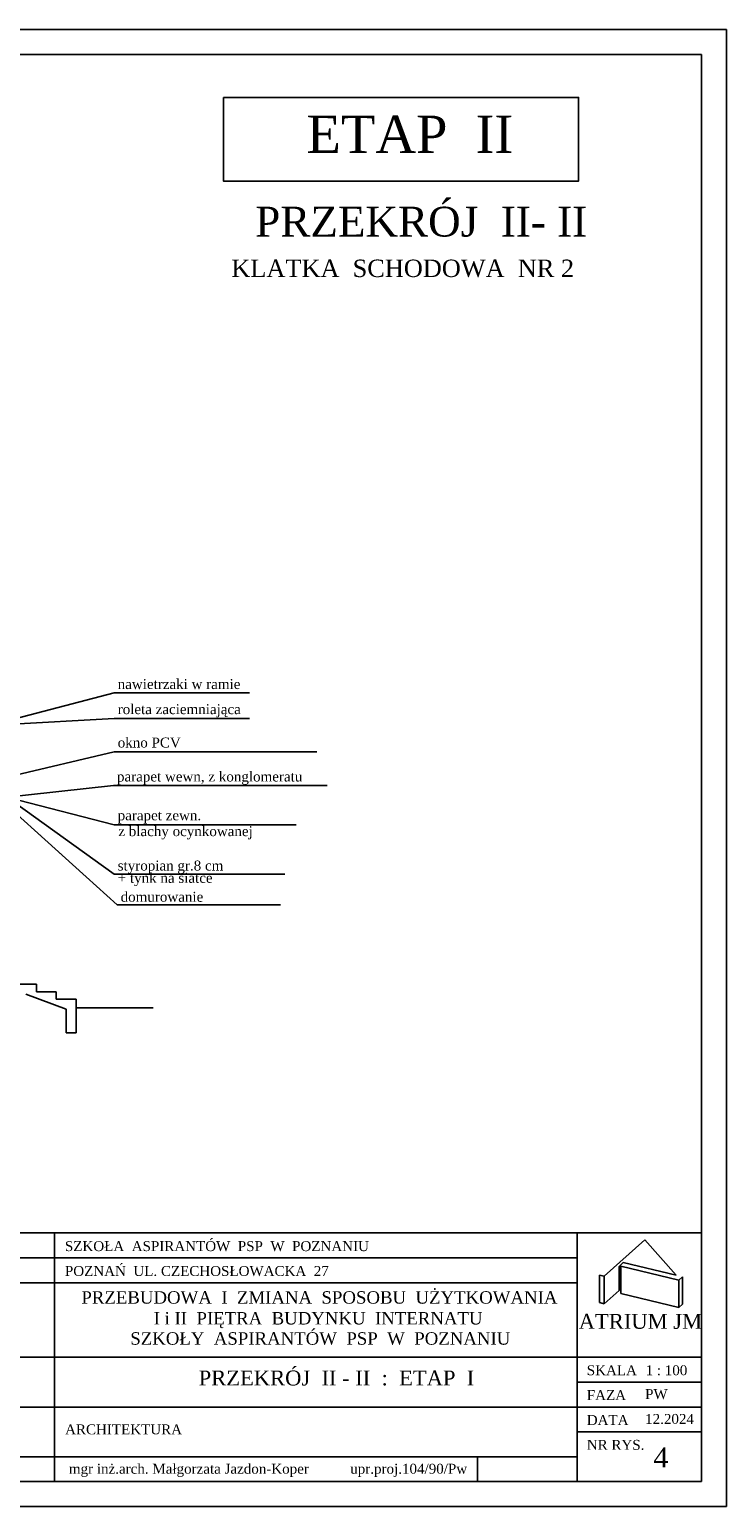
# Model space of a CAD drawing. Extents: x -4334 to 79223, y -1882 to 29514.
# Tile 11 of 60: x 32678 to 34078, y 19702 to 22672. Entities that reach past the tile are written whole.
import ezdxf

# ---------------------------------------------------------------- set-up
doc = ezdxf.new("R2010")
doc.units = 0
doc.header["$MEASUREMENT"] = 0
for name, color, linetype in [('CIENKIE', 251, 'CONTINUOUS'), ('NAPIS', 251, 'CONTINUOUS'), ('SCIANY', 251, 'CONTINUOUS')]:
    doc.layers.add(name, color=color, linetype=linetype)
doc.styles.add('NEWROMAN', font='TIMES.TTF')

msp = doc.modelspace()

# ---------------------------------------------------------------- linework, layer by layer
at = {"layer": 'CIENKIE', "ltscale": 3}
for p, q in [((34078.41, 22672.37), (29878.41, 22672.37)), ((34078.41, 22672.37), (34078.41, 19702.37)), ((34028.41, 22622.37), (30278.41, 22622.37)), ((34028.41, 22622.37), (34028.41, 19752.37)), ((32635.7, 21282.76), (32848.39, 21338.69)), ((32848.39, 21338.69), (33119.74, 21338.69)), ((32631.44, 21275.03), (32848.39, 21287.23)), ((32848.39, 21287.23), (33119.74, 21287.23)), ((32848.39, 21220.14), (32638.54, 21170.02)), ((32848.39, 21220.14), (33255.32, 21220.14)), ((32620.7, 21127.46), (32846.95, 21151.87)), ((32846.95, 21151.87), (33275.83, 21151.87)), ((32625.44, 21118.46), (32854.26, 20912.04)), ((32647.68, 21117.96), (32848.39, 20973.92)), ((32655.85, 21122.86), (32848.39, 21072.93)), ((32848.39, 21072.93), (33214.09, 21072.93)), ((32848.39, 20973.92), (33190.83, 20973.92)), ((32854.26, 20912.04), (33182.01, 20912.04)), ((33832.99, 20165.17), (33832.99, 20110.17)), ((33982.99, 20157.36), (33982.99, 20102.36)), ((33982.99, 20102.36), (33990.42, 20109.05)), ((34028.41, 19752.37), (30278.41, 19752.37)), ((34078.41, 19702.37), (29878.41, 19702.37))]:
    msp.add_line(p, q, dxfattribs=at)
at = {"layer": 'CIENKIE'}
for p, q in [((32428.41, 20252.37), (34028.41, 20252.37)), ((32728.41, 20252.37), (32728.41, 19752.37)), ((33778.41, 20252.37), (33778.41, 19752.37)), ((33832.99, 20165.17), (33914.74, 20238.78)), ((33914.74, 20238.78), (33977.24, 20167.22)), ((32428.41, 20202.37), (33778.41, 20202.37)), ((33832.99, 20165.17), (33823.27, 20167.51)), ((33823.27, 20112.51), (33823.27, 20167.51)), ((33862.72, 20185.21), (33871.05, 20192.71)), ((33862.72, 20136.94), (33862.72, 20185.21)), ((33982.99, 20157.36), (33866.31, 20185.37)), ((33866.31, 20130.37), (33866.31, 20185.37)), ((33977.24, 20167.22), (33871.05, 20192.71)), ((32428.41, 20152.37), (33778.41, 20152.37)), ((33832.99, 20110.17), (33862.72, 20136.94)), ((33982.99, 20157.36), (33990.42, 20164.05)), ((33990.42, 20109.05), (33990.42, 20164.05)), ((33832.99, 20110.17), (33823.27, 20112.51)), ((33982.99, 20102.36), (33866.31, 20130.37)), ((32428.41, 20002.37), (34028.41, 20002.37)), ((33778.41, 19952.37), (34028.41, 19952.37)), ((32428.41, 19902.37), (34028.41, 19902.37)), ((33778.41, 19852.37), (34028.41, 19852.37)), ((32428.41, 19802.37), (33778.41, 19802.37)), ((33578.41, 19802.37), (33578.41, 19752.37))]:
    msp.add_line(p, q, dxfattribs=at)
msp.add_lwpolyline([(33067.72, 22536.01), (33781.44, 22536.01), (33781.44, 22367.76), (33067.72, 22367.76)], close=True, dxfattribs=at)
at = {"layer": 'SCIANY', "ltscale": 3}
for p, q in [((31531.7, 20752.46), (32691.7, 20752.46)), ((32670.86, 20732.46), (32751.7, 20702.14)), ((32691.7, 20737.46), (32691.7, 20752.46)), ((32691.7, 20737.46), (32731.7, 20737.46)), ((32731.7, 20722.46), (32731.7, 20737.46)), ((32731.7, 20722.46), (32771.7, 20722.46)), ((32751.7, 20702.14), (32751.7, 20654.88)), ((32771.7, 20654.88), (32771.7, 20722.46)), ((32771.7, 20704.88), (32926.42, 20704.88)), ((32751.7, 20654.88), (32771.7, 20654.88))]:
    msp.add_line(p, q, dxfattribs=at)

# ---------------------------------------------------------------- texts
at = {"layer": 'CIENKIE', "style": 'NEWROMAN'}
for s, height, p in [('SZKOŁA  ASPIRANTÓW  PSP  W  POZNANIU', 20, (32749.1, 20215.9)), ('POZNAŃ  UL. CZECHOSŁOWACKA  27', 20, (32749.1, 20165.9)), ('PRZEBUDOWA  I  ZMIANA  SPOSOBU  UŻYTKOWANIA', 25, (32782.22, 20110.19)), ('I i II  PIĘTRA  BUDYNKU  INTERNATU', 25, (32927.47, 20068.31)), ('ATRIUM JM', 30, (33781.54, 20059.59)), ('SZKOŁY  ASPIRANTÓW  PSP  W  POZNANIU', 25, (32880.47, 20027.7)), ('PRZEKRÓJ  II - II  :  ETAP  I', 30, (33017.91, 19945.72)), ('SKALA', 20, (33797.77, 19966.26)), ('1 : 100', 20, (33915.9, 19966.26)), ('FAZA', 20, (33797.77, 19916.26)), ('PW', 20, (33914.97, 19918.39)), ('DATA', 20, (33797.77, 19866.26)), ('12.2024', 20, (33914.97, 19868.39)), ('ARCHITEKTURA', 20, (32749.51, 19847.41)), ('NR RYS.', 20, (33797.77, 19816.26)), ('4', 40, (33931.51, 19780.84)), (' mgr inż.arch. Małgorzata Jazdon-Koper           upr.proj.104/90/Pw', 20, (32749.51, 19768.23))]:
    msp.add_text(s, height=height, dxfattribs=at).set_placement(p)
at = {"layer": 'NAPIS', "ltscale": 3, "style": 'NEWROMAN'}
for s, height, p in [('ETAP  II', 75, (33234.61, 22424.26)), ('PRZEKRÓJ  II- II', 60, (33131.48, 22256.08)), ('KLATKA  SCHODOWA  NR 2', 35, (33083.56, 22174.7)), ('nawietrzaki w ramie', 20, (32855.19, 21346.18)), ('roleta zaciemniająca', 20, (32855.19, 21295.66)), ('okno PCV', 20, (32855.19, 21228.57)), ('parapet wewn, z konglomeratu', 20, (32853.74, 21160.24)), ('parapet zewn.', 20, (32855.19, 21082.24)), ('z blachy ocynkowanej', 20, (32856.49, 21050.32)), ('styropian gr.8 cm', 20, (32855.19, 20981.2)), ('+ tynk na siatce', 20, (32855.19, 20956.45)), ('domurowanie', 20, (32861.06, 20918.38))]:
    msp.add_text(s, height=height, dxfattribs=at).set_placement(p)

doc.saveas('drawing.dxf')
